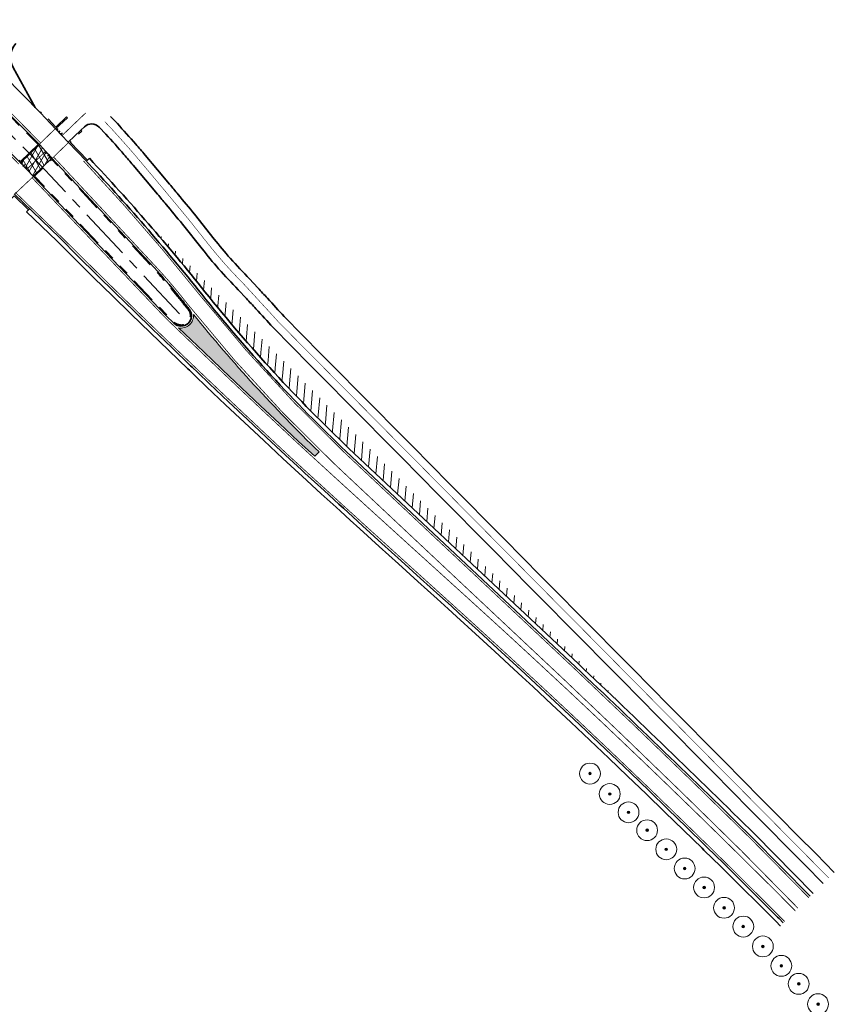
# Model space of a CAD drawing. Header units: metres. Extents: x 156019 to 159509, y 450048 to 451682.
# Tile 3 of 5: x 156203 to 156359, y 450859 to 451048. Entities that reach past the tile are written whole.
import ezdxf

# ---------------------------------------------------------------- set-up
doc = ezdxf.new("R2010")
doc.units = ezdxf.units.M
for name, pattern in [('AM-AS', [16, 10, -2, 2, -2]), ('VH-TROTTOIRBAND-SO', [15, 5, -2, 2, -2, 2, -2]), ('VW-13_STREEP', [4, 1, -3]), ('VW-30-270_STREEP', [3, 0.3, -2.7]), ('VW-30270_STREEP', [3, 0.3, -2.7]), ('VW-5050_STREEP', [1, 0.5, -0.5])]:
    doc.linetypes.add(name, pattern=pattern)
doc.layers.get('0').update_dxf_attribs({"linetype": 'CONTINUOUS'})
for name, color, linetype, lineweight in [('N-WE-AM-AS-G', 252, 'AM-AS', 18), ('N-WE-VH-KANTOPSLUITING_TROTTOIRBAND-G', 252, 'VH-TROTTOIRBAND-SO', 35), ('N-WE-VH-KANTVERHARDING_FIETSPAD-G', 252, 'CONTINUOUS', 35), ('N-WE-VH-KANTVERHARDING_HOOFDRIJBAAN-G', 252, 'CONTINUOUS', 35), ('N-WE-VH-KANTVERHARDING_INRIT-G', 252, 'CONTINUOUS', 35), ('N-WE-VH-VERHARDING_ASFALT-A-1000', 252, 'CONTINUOUS', 18), ('N-WE-VH-VERHARDING_ASFALT-A-500', 252, 'CONTINUOUS', 18), ('N-WE-VH-VERHARDING_ASFALT-G', 252, 'CONTINUOUS', 35), ('N-WE-VH-VERHARDING_GRASBETONSTEEN-G', 252, 'CONTINUOUS', 35), ('N-WE-VW-MARKERING_DWARS-S', 252, 'CONTINUOUS', 25), ('N-WE-VW-MARKERING_DWARS_OVERSTEEK_KANALISATIESTREEP50-G', 252, 'VW-5050_STREEP', 13), ('N-WE-VW-MARKERING_LANGS_STREEP_13_015-G', 252, 'VW-13_STREEP', 13), ('N-WE-VW-MARKERING_LANGS_STREEP_30270_010-G', 252, 'VW-30270_STREEP', 13), ('N-WE-VW-MARKERING_LANGS_STREEP_30270_015-G', 252, 'VW-30-270_STREEP', 13), ('N-WE-VW-MARKERING_LANGS_STREEP_DOORGETROKKEN_015-G', 252, 'CONTINUOUS', 13), ('N-WE-VW-MARKERING_PUNTSTUK-G', 252, 'CONTINUOUS', 35)]:
    doc.layers.add(name, color=color, linetype=linetype, lineweight=lineweight)
doc.layers.add('V-WE-GR-BOOM', color=1, linetype='CONTINUOUS', lineweight=18, true_color=0xff0000)
doc.layers.add('X-XX-AL-HULPLIJN-G', color=40, linetype='CONTINUOUS', lineweight=18, plot=False)

# ---------------------------------------------------------------- blocks, each defined once
blk = doc.blocks.new('N-SVW-MARKERING_DWARS_DRIEHOEK_30 30')
at = {"flags": 128}
blk.add_lwpolyline([(0.15, -0.15), (0.3, 0.15), (0, 0.15)], close=True, dxfattribs=at)
blk.add_solid([(0, 0.15), (0.3, 0.15), (0.15, -0.15), (0.3, 0.15)])
blk = doc.blocks.new('SGR-BOOM_01-SO')
at = {"linetype": 'ByBlock', "lineweight": 18}
h = blk.add_hatch(color=0, dxfattribs=at)
h.dxf.hatch_style = 1
edge = h.paths.add_edge_path()
edge.add_arc((0, 0), 0.25, 0, 360)
at = {"color": 0, "linetype": 'ByBlock', "lineweight": 18}
for radius in [2, 0.25]:
    blk.add_circle((0, 0), radius, dxfattribs=at)

msp = doc.modelspace()

# ---------------------------------------------------------------- hatches: boundary and pattern name
at = {"layer": 'N-WE-VH-VERHARDING_ASFALT-A-1000', "transparency": 33554687}
h = msp.add_hatch(dxfattribs=at)
h.set_pattern_fill('AVH-ASFALT', color=256, pattern_type=2)
h.set_pattern_definition([(60, (500, 0), (-0.8660254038, 0.5), []), (120, (500, 0), (-0.8660254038, -0.5), [])])
h.paths.add_polyline_path([(156206.96, 451024.01), (156209.35, 451021.45), (156205.72, 451017.97), (156203.3, 451020.5)])
at = {"layer": 'N-WE-VH-VERHARDING_ASFALT-A-500', "transparency": 33554687}
h = msp.add_hatch(dxfattribs=at)
h.set_pattern_fill('AVH-ASFALT_B', color=256, angle=40, pattern_type=2)
h.set_pattern_definition([(85, (0, 0), (-1.494292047, 0.130733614), [])])
edge = h.paths.add_edge_path()
edge.add_arc((155909.18, 450732.79), 421.62, 38.5969, 40.9372)
edge.add_line((156227.68, 451009.05), (156238.64, 450997.9))
edge.add_line((156238.64, 450997.9), (156267.16, 450968.88))
edge.add_line((156267.16, 450968.88), (156284.4, 450951.33))
edge.add_line((156284.4, 450951.33), (156298.74, 450936.87))
edge.add_line((156298.74, 450936.87), (156313.33, 450922.09))
edge.add_line((156313.33, 450922.09), (156320.83, 450914.46))
edge.add_arc((154807.12, 449332.98), 2189.14, 46.25436, 46.6334)
edge.add_line((156310.33, 450924.44), (156266.33, 450965.74))
edge.add_arc((156470.91, 451181.49), 297.32, 218.6459, 226.5231, ccw=False)
at = {"layer": 'N-WE-VW-MARKERING_PUNTSTUK-G', "transparency": 33554687}
h = msp.add_hatch(color=256, dxfattribs=at)
h.dxf.hatch_style = 1
edge = h.paths.add_edge_path()
edge.add_arc((156470.93, 451181.51), 301.79, 219.0275, 225.8189)
edge.add_line((156260.6, 450965.08), (156259.78, 450964.24))
edge.add_line((156259.78, 450964.24), (156256.65, 450967.11))
edge.add_line((156256.65, 450967.11), (156253.01, 450970.51))
edge.add_line((156253.01, 450970.51), (156249.36, 450973.94))
edge.add_line((156249.36, 450973.94), (156245.72, 450977.37))
edge.add_line((156245.72, 450977.37), (156242.09, 450980.81))
edge.add_line((156242.09, 450980.81), (156239.86, 450982.93))
edge.add_line((156239.86, 450982.93), (156238.79, 450983.95))
edge.add_line((156238.79, 450983.95), (156238.47, 450984.26))
edge.add_line((156238.47, 450984.26), (156234.86, 450987.72))
edge.add_line((156234.86, 450987.72), (156233.65, 450988.88))
edge.add_arc((156234.12, 450991.21), 2.38, 258.6831, 366.2692)

# ---------------------------------------------------------------- linework, layer by layer
at = {"layer": 'N-WE-AM-AS-G', "transparency": 33554687, "flags": 128}
for points in [[(156192.41, 451034.9), (156205.13, 451022.26)], [(156205.13, 451022.26), (156234.12, 450991.21)]]:
    msp.add_lwpolyline(points, dxfattribs=at)
at = {"layer": 'N-WE-VH-KANTOPSLUITING_TROTTOIRBAND-G', "transparency": 33554687, "flags": 128}
for points in [[(156206.68, 451024.02), (156203.31, 451020.79, -0.000886), (156197.83, 451026.38, -0.104555), (156195.3, 451030.37, -0.644408), (156197.14, 451032.2, -0.107658), (156201.22, 451029.55)], [(156233.35, 450995.05, -0.00164), (156235.06, 450992.91, 0.000609), (156235.52, 450992.34, -0.938561), (156232.87, 450989.92), (156231.4, 450991.34), (156206, 451017.97), (156209.34, 451021.17), (156228.78, 451000.31, -0.017462)]]:
    msp.add_lwpolyline(points, format="xyb", close=True, dxfattribs=at)
for points in [[(156207.31, 451030.28), (156207.13, 451030.1)], [(156212.14, 451029.36), (156210.1, 451027.39), (156207.31, 451030.28)], [(156216.14, 451021.02), (156212.85, 451024.48), (156215.06, 451026.59)], [(156204.84, 451011.53), (156202.09, 451014.19), (156199.89, 451012.09), (156199.72, 451012.27)]]:
    msp.add_lwpolyline(points, dxfattribs=at)
at = {"layer": 'N-WE-VH-KANTVERHARDING_FIETSPAD-G', "transparency": 33554687}
for points in [[(156218.41, 451027.36, 0.41316), (156215.59, 451027.43), (156214.89, 451026.77)], [(156253.9, 450991.03, 0.004725), (156250.69, 450994.55, -0.002341), (156248.85, 450996.56), (156247.26, 450998.27, -0.014265), (156243.58, 451002.2, -0.012973), (156240.48, 451005.91), (156236.7, 451010.67, 0.000447), (156233.55, 451014.47, 0.000809), (156231.92, 451016.42), (156229.62, 451019.17), (156227.22, 451022.02, 0.006589), (156225.41, 451024.13, 0.003308), (156221.9, 451028.05), (156220.58, 451029.44)], [(156251.77, 450988.92, 0.004117), (156248.49, 450992.51, -0.00233), (156246.64, 450994.53), (156245.09, 450996.2, -0.01414), (156241.33, 451000.22, -0.012973), (156238.14, 451004.04), (156234.37, 451008.78, 0.000444), (156231.24, 451012.55, 0.000809), (156229.62, 451014.49), (156227.32, 451017.24), (156224.92, 451020.1, 0.006589), (156223.17, 451022.14, 0.003282), (156219.71, 451026.01), (156218.41, 451027.36)]]:
    msp.add_lwpolyline(points, format="xyb", dxfattribs=at)
for points in [[(156253.9, 450991.03), (156257.42, 450987.48), (156260.94, 450983.92), (156264.46, 450980.37), (156267.97, 450976.82), (156271.49, 450973.26), (156275.01, 450969.71), (156278.53, 450966.16), (156282.04, 450962.6), (156285.56, 450959.05), (156289.08, 450955.5), (156292.6, 450951.94), (156296.12, 450948.39), (156299.63, 450944.84), (156303.15, 450941.28), (156306.67, 450937.73), (156310.19, 450934.18), (156313.7, 450930.62), (156317.22, 450927.07), (156320.74, 450923.52), (156324.26, 450919.96), (156327.77, 450916.41), (156331.29, 450912.86), (156334.81, 450909.3), (156338.33, 450905.75), (156341.85, 450902.2), (156345.36, 450898.64), (156348.88, 450895.09), (156352.4, 450891.54), (156355.92, 450887.98), (156359.43, 450884.43)], [(156251.77, 450988.92), (156255.29, 450985.37), (156258.81, 450981.81), (156262.32, 450978.26), (156265.84, 450974.71), (156269.36, 450971.15), (156272.88, 450967.6), (156276.39, 450964.05), (156279.91, 450960.49), (156283.43, 450956.94), (156286.95, 450953.39), (156290.47, 450949.83), (156293.98, 450946.28), (156297.5, 450942.73), (156301.02, 450939.17), (156304.54, 450935.62), (156308.05, 450932.07), (156311.57, 450928.51), (156315.09, 450924.96), (156318.61, 450921.41), (156322.12, 450917.85), (156325.64, 450914.3), (156329.16, 450910.75), (156332.68, 450907.19), (156336.2, 450903.64), (156339.71, 450900.09), (156343.23, 450896.53), (156346.75, 450892.98), (156350.27, 450889.43), (156353.78, 450885.87), (156357.3, 450882.33)]]:
    msp.add_lwpolyline(points, dxfattribs=at)
at = {"layer": 'N-WE-VH-KANTVERHARDING_HOOFDRIJBAAN-G', "transparency": 33554687, "flags": 128}
for points in [[(156207.13, 451030.1), (156189.59, 451047.98)], [(156212.31, 451029.18), (156210.06, 451027.04), (156207.13, 451030.1)], [(156212.31, 451029.18), (156212.14, 451029.36)], [(156215.96, 451020.85), (156212.49, 451024.49), (156214.89, 451026.77)], [(156215.06, 451026.59), (156214.89, 451026.77)]]:
    msp.add_lwpolyline(points, dxfattribs=at)
msp.add_lwpolyline([(156206.96, 451024.01), (156203.3, 451020.5, -0.000908), (156197.69, 451026.24, -0.104555), (156195.11, 451030.3, -0.644408), (156197.21, 451032.39, -0.107658), (156201.36, 451029.69)], format="xyb", close=True, dxfattribs=at)
for points in [[(156233.5, 450995.17, -0.00164), (156235.22, 450993.04, 0.000609), (156235.68, 450992.46, -0.938561), (156232.73, 450989.77), (156231.26, 450991.19), (156205.72, 451017.97), (156209.35, 451021.45), (156228.93, 451000.44, -0.017466), (156233.5, 450995.17)], [(156215.69, 451021.13, -0.020308), (156238.07, 450995.32, 0.034386), (156265.78, 450965.16), (156309.78, 450923.85, -0.005383), (156343.68, 450891.13)]]:
    msp.add_lwpolyline(points, format="xyb", dxfattribs=at)
at = {"layer": 'N-WE-VH-KANTVERHARDING_HOOFDRIJBAAN-G', "transparency": 33554687}
for points in [[(156202.09, 451014.55), (156210.83, 451006.13), (156214.39, 451002.59), (156217.95, 450999.07), (156221.53, 450995.56), (156225.12, 450992.06), (156228.72, 450988.57), (156232.33, 450985.09), (156235.95, 450981.62), (156236.27, 450981.32), (156237.34, 450980.29), (156239.58, 450978.16), (156243.21, 450974.72), (156246.86, 450971.28), (156250.51, 450967.85), (156254.17, 450964.43), (156257.23, 450961.62)], [(156257.23, 450961.62), (156257.86, 450961.04), (156261.55, 450957.66), (156264.4, 450955.06), (156265.25, 450954.29), (156267.09, 450952.61), (156268.95, 450950.92), (156272.66, 450947.55), (156276.36, 450944.19), (156280.07, 450940.83), (156283.77, 450937.47), (156285.9, 450935.55), (156287.48, 450934.12), (156291.16, 450930.76), (156294.84, 450927.39), (156298.51, 450924.02), (156300.1, 450922.55), (156302.17, 450920.63), (156305.82, 450917.22), (156309.46, 450913.81), (156313.09, 450910.39), (156316.71, 450906.96), (156320.32, 450903.51), (156323.92, 450900.06), (156327.5, 450896.59), (156331.08, 450893.12), (156334.65, 450889.63), (156334.99, 450889.29), (156338.21, 450886.13), (156341.76, 450882.63), (156342.34, 450882.05), (156345.3, 450879.11), (156348.56, 450875.84), (156348.82, 450875.58), (156349.63, 450874.77), (156349.64, 450874.76)], [(156343.68, 450891.13), (156354.8, 450879.86)]]:
    msp.add_lwpolyline(points, dxfattribs=at)
at = {"layer": 'N-WE-VH-KANTVERHARDING_INRIT-G', "transparency": 33554687, "flags": 128}
msp.add_lwpolyline([(156206.11, 451031.14), (156201.89, 451038.78, -0.320577), (156202.43, 451043.4, -0.320577)], format="xyb", dxfattribs=at)
at = {"layer": 'N-WE-VH-VERHARDING_ASFALT-G', "transparency": 33554687}
for points in [[(156210.06, 451027.04), (156212.49, 451024.49)], [(156206.96, 451024.01), (156209.35, 451021.45)], [(156205.72, 451017.97), (156203.3, 451020.5)]]:
    msp.add_lwpolyline(points, dxfattribs=at)
at = {"layer": 'N-WE-VH-VERHARDING_GRASBETONSTEEN-G', "transparency": 33554687, "flags": 128}
for points in [[(156216.54, 451021.39), (156215.96, 451020.85)], [(156204.48, 451011.13), (156205.02, 451011.72)], [(156204.48, 451011.13), (156210.27, 451005.55), (156213.82, 451002.03), (156217.39, 450998.5), (156220.97, 450994.99), (156224.56, 450991.49), (156228.16, 450987.99), (156231.77, 450984.51), (156235.39, 450981.04), (156235.71, 450980.74), (156236.79, 450979.71), (156239.02, 450977.58), (156242.66, 450974.13), (156246.31, 450970.7), (156249.97, 450967.27), (156253.63, 450963.84), (156256.69, 450961.03)], [(156256.69, 450961.03), (156257.32, 450960.45), (156261.01, 450957.07), (156263.86, 450954.47), (156264.71, 450953.7), (156266.55, 450952.02), (156268.41, 450950.33), (156272.12, 450946.96), (156275.82, 450943.6), (156279.53, 450940.24), (156283.24, 450936.88), (156285.36, 450934.96), (156286.94, 450933.53), (156290.62, 450930.17), (156294.3, 450926.81), (156297.97, 450923.43), (156299.55, 450921.96), (156301.63, 450920.04), (156305.27, 450916.64), (156308.91, 450913.23), (156312.54, 450909.81), (156316.16, 450906.38), (156319.76, 450902.93), (156323.36, 450899.48), (156326.95, 450896.02), (156330.52, 450892.54), (156334.09, 450889.06), (156334.43, 450888.72), (156337.65, 450885.56), (156341.2, 450882.06), (156341.78, 450881.48), (156344.73, 450878.54), (156348, 450875.28), (156348.26, 450875.01), (156349.07, 450874.2), (156349.07, 450874.2)], [(156344.25, 450891.7), (156355.37, 450880.42)]]:
    msp.add_lwpolyline(points, dxfattribs=at)
msp.add_lwpolyline([(156216.54, 451021.39, -0.020074), (156238.7, 450995.81, 0.034384), (156266.33, 450965.74), (156310.33, 450924.44, -0.005383), (156344.25, 450891.7)], format="xyb", dxfattribs=at)
at = {"layer": 'N-WE-VW-MARKERING_DWARS_OVERSTEEK_KANALISATIESTREEP50-G', "transparency": 33554687, "const_width": 0.15, "flags": 128}
for points in [[(156206.91, 451024.07), (156210.01, 451027.09)], [(156209.48, 451021.47), (156212.54, 451024.43)], [(156202.15, 451014.49), (156205.82, 451017.94)]]:
    msp.add_lwpolyline(points, dxfattribs=at)
at = {"layer": 'N-WE-VW-MARKERING_LANGS_STREEP_13_015-G', "transparency": 33554687, "flags": 128}
msp.add_lwpolyline([(156215.41, 451020.88, 0.15, 0.15, -0.020308), (156237.78, 450995.08, 0.15, 0.15, 0.034387), (156265.53, 450964.89, 0.15, 0.15, 0), (156309.52, 450923.58, 0.15, 0.15, -0.005383), (156343.42, 450890.87, 0.15, 0.15, 0), (156354.53, 450879.6, 0, 0, 0)], format="xyseb", dxfattribs=at)
at = {"layer": 'N-WE-VW-MARKERING_LANGS_STREEP_13_015-G', "transparency": 33554687, "const_width": 0.15, "flags": 128}
for points in [[(156202.32, 451014.87), (156211.09, 451006.39), (156214.65, 451002.86), (156218.22, 450999.34), (156221.79, 450995.83), (156225.38, 450992.33), (156228.98, 450988.84), (156232.59, 450985.36), (156236.21, 450981.89), (156236.53, 450981.59), (156237.6, 450980.56), (156239.83, 450978.44), (156243.47, 450974.99), (156247.12, 450971.55), (156250.77, 450968.12), (156254.43, 450964.7), (156257.49, 450961.89)], [(156257.49, 450961.89), (156258.11, 450961.32), (156261.81, 450957.94), (156264.65, 450955.34), (156265.5, 450954.56), (156267.35, 450952.89), (156269.2, 450951.19), (156272.91, 450947.83), (156276.61, 450944.47), (156280.32, 450941.11), (156284.03, 450937.75), (156286.15, 450935.83), (156287.73, 450934.4), (156291.42, 450931.04), (156295.1, 450927.67), (156298.77, 450924.29), (156300.35, 450922.82), (156302.43, 450920.9), (156306.08, 450917.5), (156309.72, 450914.09), (156313.35, 450910.66), (156316.97, 450907.23), (156320.58, 450903.78), (156324.18, 450900.33), (156327.76, 450896.86), (156331.34, 450893.38), (156334.91, 450889.9), (156335.26, 450889.56), (156338.47, 450886.4), (156342.02, 450882.89), (156342.6, 450882.31), (156345.56, 450879.37), (156348.83, 450876.11), (156349.09, 450875.84), (156349.9, 450875.03), (156349.9, 450875.03)]]:
    msp.add_lwpolyline(points, dxfattribs=at)
at = {"layer": 'N-WE-VW-MARKERING_LANGS_STREEP_30270_010-G', "transparency": 33554687, "flags": 128}
msp.add_lwpolyline([(156358.36, 450883.38, 0.1, 0.1, 0), (156354.85, 450886.93, 0.1, 0.1, 0), (156351.33, 450890.48, 0.1, 0.1, 0), (156347.81, 450894.04, 0.1, 0.1, 0), (156344.3, 450897.59, 0.1, 0.1, 0), (156340.78, 450901.14, 0.1, 0.1, 0), (156337.26, 450904.69, 0.1, 0.1, 0), (156333.74, 450908.25, 0.1, 0.1, 0), (156330.23, 450911.8, 0.1, 0.1, 0), (156326.71, 450915.35, 0.1, 0.1, 0), (156323.19, 450918.91, 0.1, 0.1, 0), (156319.67, 450922.46, 0.1, 0.1, 0), (156316.16, 450926.01, 0.1, 0.1, 0), (156312.64, 450929.57, 0.1, 0.1, 0), (156309.12, 450933.12, 0.1, 0.1, 0), (156305.6, 450936.67, 0.1, 0.1, 0), (156302.08, 450940.23, 0.1, 0.1, 0), (156298.57, 450943.78, 0.1, 0.1, 0), (156295.05, 450947.33, 0.1, 0.1, 0), (156291.53, 450950.89, 0.1, 0.1, 0), (156288.01, 450954.44, 0.1, 0.1, 0), (156284.5, 450957.99, 0.1, 0.1, 0), (156280.98, 450961.55, 0.1, 0.1, 0), (156277.46, 450965.1, 0.1, 0.1, 0), (156273.94, 450968.65, 0.1, 0.1, 0), (156270.43, 450972.21, 0.1, 0.1, 0), (156266.91, 450975.76, 0.1, 0.1, 0), (156263.39, 450979.31, 0.1, 0.1, 0), (156259.87, 450982.87, 0.1, 0.1, 0), (156256.35, 450986.42, 0.1, 0.1, 0), (156252.84, 450989.97, 0.1, 0.1, 0.004425), (156249.59, 450993.53, 0.1, 0.1, -0.002336), (156247.74, 450995.55, 0.1, 0.1, 0), (156246.18, 450997.24, 0.1, 0.1, -0.014202), (156242.46, 451001.21, 0.1, 0.1, -0.012973), (156239.31, 451004.97, 0.1, 0.1, 0), (156235.54, 451009.72, 0.1, 0.1, 0.000446), (156232.39, 451013.51, 0.1, 0.1, 0.000809), (156230.77, 451015.46, 0.1, 0.1, 0), (156228.47, 451018.21, 0.1, 0.1, 0), (156226.07, 451021.06, 0.1, 0.1, 0.006589), (156224.29, 451023.14, 0.1, 0.1, 0.003295), (156220.81, 451027.03, 0.1, 0.1, 0), (156219.5, 451028.4, 0, 0, 0)], format="xyseb", dxfattribs=at)
at = {"layer": 'N-WE-VW-MARKERING_LANGS_STREEP_30270_015-G', "transparency": 33554687, "const_width": 0.15, "flags": 128}
msp.add_lwpolyline([(156213.53, 451027.91), (156215.84, 451030.11)], dxfattribs=at)
at = {"layer": 'N-WE-VW-MARKERING_LANGS_STREEP_DOORGETROKKEN_015-G', "transparency": 33554687, "const_width": 0.15, "flags": 128}
for points in [[(156202.98, 451020.3, -0.001245), (156197.42, 451025.98, -0.104555), (156194.76, 451030.17, -0.644408), (156197.34, 451032.74, -0.107658), (156201.63, 451029.95), (156207.18, 451024.33)], [(156209.76, 451021.54), (156229.2, 451000.7, -0.017466), (156233.8, 450995.41, -0.017466)], [(156233.8, 450995.41, -0.00164), (156235.51, 450993.27, 0.000609), (156235.51, 450993.27, 0.000609)], [(156235.51, 450993.27, 0.034393), (156263.54, 450962.78), (156307.54, 450921.47, -0.005382), (156341.38, 450888.8)]]:
    msp.add_lwpolyline(points, format="xyb", dxfattribs=at)
for points in [[(156211.34, 451025.8), (156213.53, 451027.91)], [(156204.51, 451019.28), (156208.14, 451022.75)], [(156205.51, 451017.7), (156230.99, 450990.93), (156232.47, 450989.5)], [(156232.47, 450989.5), (156234.6, 450987.45)], [(156234.6, 450987.45), (156238.21, 450983.99), (156238.53, 450983.68), (156239.6, 450982.66), (156241.83, 450980.54), (156245.46, 450977.1), (156249.1, 450973.66), (156252.75, 450970.24), (156256.4, 450966.83), (156259.45, 450964.03)], [(156259.45, 450964.03), (156260.07, 450963.46), (156263.76, 450960.08), (156266.61, 450957.48), (156267.46, 450956.71), (156269.3, 450955.03), (156271.16, 450953.34), (156274.86, 450949.98), (156278.56, 450946.62), (156282.27, 450943.26), (156285.97, 450939.9), (156288.1, 450937.98), (156289.68, 450936.54), (156293.37, 450933.18), (156297.06, 450929.81), (156300.73, 450926.42), (156302.32, 450924.95), (156304.4, 450923.02), (156308.06, 450919.62), (156311.7, 450916.2), (156315.34, 450912.77), (156318.96, 450909.33), (156322.58, 450905.88), (156326.19, 450902.42), (156329.78, 450898.94), (156333.37, 450895.46), (156336.94, 450891.97), (156337.29, 450891.63), (156340.51, 450888.46), (156344.06, 450884.95), (156344.65, 450884.37), (156347.61, 450881.43), (156350.88, 450878.15), (156351.14, 450877.89), (156351.95, 450877.08), (156351.96, 450877.08)], [(156341.35, 450888.84), (156352.47, 450877.56)]]:
    msp.add_lwpolyline(points, dxfattribs=at)
at = {"layer": 'X-XX-AL-HULPLIJN-G', "transparency": 33554687, "flags": 128}
msp.add_lwpolyline([(156236.48, 450991.47, 0.029642), (156260.6, 450965.08), (156259.78, 450964.24), (156256.65, 450967.11), (156253.01, 450970.51), (156249.36, 450973.94), (156245.72, 450977.37), (156242.09, 450980.81), (156239.86, 450982.93), (156238.79, 450983.95), (156238.47, 450984.26), (156234.86, 450987.72), (156233.65, 450988.88, 0.507253)], format="xyb", close=True, dxfattribs=at)

# ---------------------------------------------------------------- block references
at = {"layer": 'N-WE-VW-MARKERING_DWARS-S', "transparency": 33554687}
for p, rotation in [((156210.47, 451026.84), 134.5743211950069), ((156210.89, 451026.41), 134.5898808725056), ((156211.31, 451025.98), 134.6054405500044), ((156208.13, 451022.54), 313.0122904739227), ((156208.54, 451022.1), 312.996730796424), ((156203.68, 451020.35), 134.5743211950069), ((156208.95, 451021.66), 312.9811711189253), ((156204.1, 451019.93), 134.5898808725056), ((156204.53, 451019.5), 134.6054405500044)]:
    msp.add_blockref('N-SVW-MARKERING_DWARS_DRIEHOEK_30 30', p, dxfattribs=dict(at, rotation=rotation))
at = {"layer": 'V-WE-GR-BOOM', "transparency": 33554687}
for p in [(156312.56, 450903.39), (156316.35, 450899.48), (156319.96, 450895.96), (156323.52, 450892.53), (156327.19, 450888.87), (156330.72, 450885.2), (156334.45, 450881.56), (156338.28, 450877.66), (156341.97, 450874.05), (156345.73, 450870.25), (156349.27, 450866.52), (156352.6, 450863.07), (156356.31, 450859.18)]:
    msp.add_blockref('SGR-BOOM_01-SO', p, dxfattribs=at)

doc.saveas('drawing.dxf')
